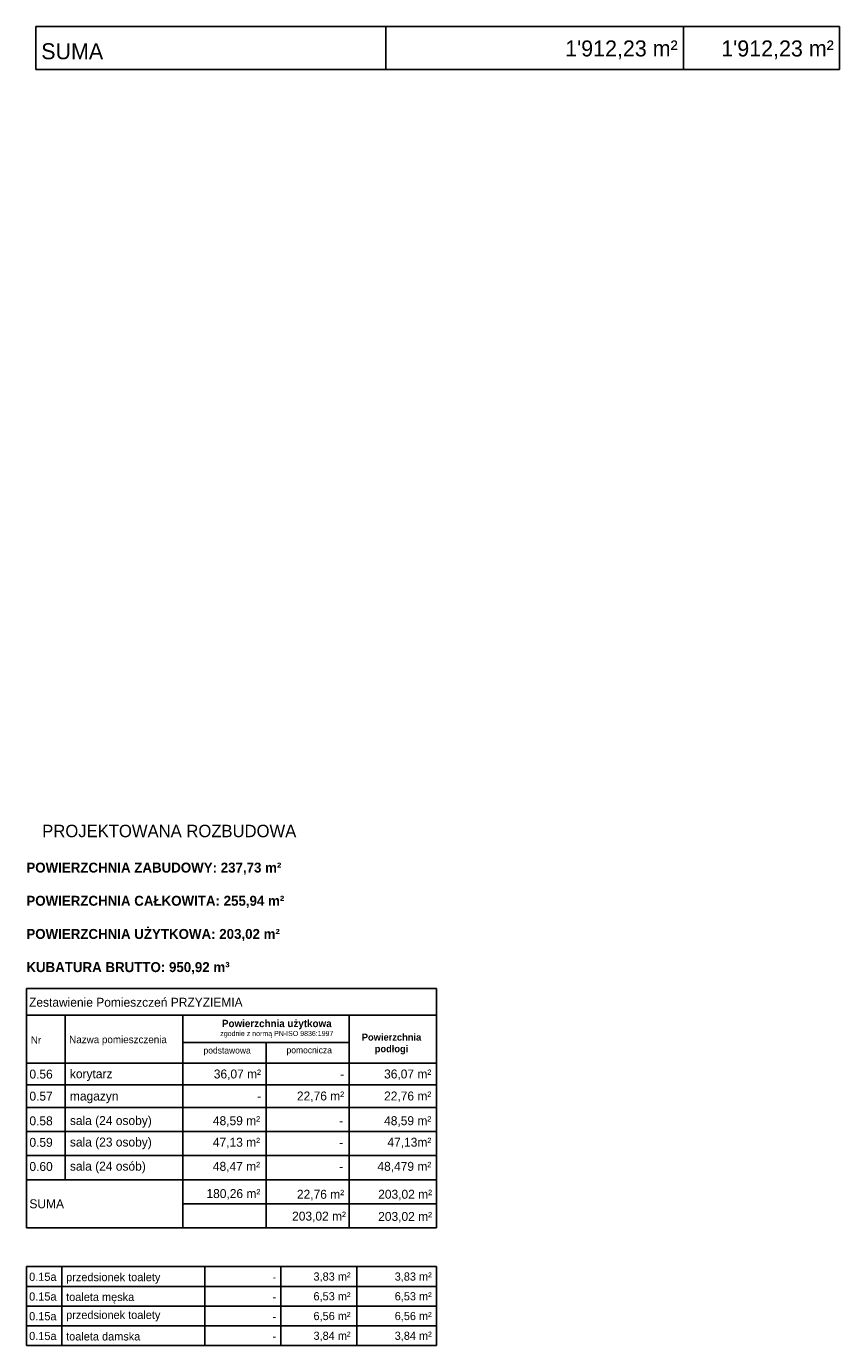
# Model space of a CAD drawing. Header units: millimetres. Extents: x -40063 to 512011, y 350190 to 687060.
# Tile 225 of 256: x 201990 to 220249, y 423808 to 453423. Entities that reach past the tile are written whole.
import ezdxf

# ---------------------------------------------------------------- set-up
doc = ezdxf.new("R2010")
doc.units = ezdxf.units.MM
doc.layers.get('0').update_dxf_attribs({"color": 8})
doc.layers.add('Opisy - Teksty', color=8, linetype='Continuous')
doc.layers.add('Sciany', color=8, linetype='Continuous')
doc.styles.add('GENERATED_STYLE_2', font='txt')
doc.styles.add('GENERATED_STYLE_3', font='txt')

msp = doc.modelspace()

# ---------------------------------------------------------------- linework, layer by layer
at = {"linetype": 'Continuous'}
for p, q in [((202201.42192, 453422.50522), (220249.2038, 453422.50522)), ((210058.38248, 453422.50522), (210058.38248, 452453.37095)), ((216744.22498, 453422.50522), (216744.22498, 452453.37095)), ((220249.2038, 453422.50522), (220249.2038, 452453.37095)), ((202201.42192, 452453.37095), (213401.30373, 452453.37095)), ((206919.93429, 452453.37095), (220249.2038, 452453.37095)), ((201990.24585, 431823.31069), (201990.24585, 426450.16862)), ((201990.24585, 431823.31069), (211196.16856, 431823.31069)), ((211196.16856, 431823.31069), (211196.16856, 426450.16862)), ((201990.24585, 431224.66227), (211196.16856, 431224.66227)), ((202861.20788, 431224.66227), (202861.20788, 430144.78594)), ((202861.20788, 431224.66227), (202861.20788, 430266.30925)), ((205506.17671, 431224.66227), (205506.17671, 430144.78594)), ((205506.17671, 431224.66227), (205506.17671, 430266.30925)), ((209239.18194, 431224.66227), (209239.18194, 430266.30925)), ((205506.17671, 430609.41499), (209239.18194, 430609.41499)), ((207372.67933, 430609.41499), (207372.67933, 426450.16862)), ((207372.67933, 430609.41499), (207372.67933, 430266.30925)), ((209239.18194, 430609.41499), (209239.18194, 430266.30925)), ((209239.18194, 430609.41499), (209239.18194, 426450.16862)), ((201990.24585, 430144.78594), (211196.16856, 430144.78594)), ((202861.20788, 430144.78594), (202861.20788, 427532.39074)), ((205506.17671, 430144.78594), (205506.17671, 428644.71481)), ((205506.17671, 430144.78594), (205506.17671, 429659.57093)), ((205506.17671, 430144.78594), (205506.17671, 429659.57093)), ((205506.17671, 430144.78594), (205506.17671, 429659.57093)), ((207372.67933, 430144.78594), (207372.67933, 429659.57093)), ((209239.18194, 430144.78594), (209239.18194, 429659.57093)), ((211196.16856, 430144.78594), (211196.16856, 426450.16862)), ((201990.24585, 429659.57093), (211196.16856, 429659.57093)), ((204624.80258, 429659.57093), (209239.18194, 429659.57093)), ((205506.17671, 429659.57093), (207372.67933, 429659.57093)), ((205506.17671, 429659.57093), (207372.67933, 429659.57093)), ((207372.67933, 429659.57093), (209239.18194, 429659.57093)), ((207372.67933, 429659.57093), (209239.18194, 429659.57093)), ((207372.67933, 429155.72391), (207372.67933, 429659.57093)), ((209239.18194, 429659.57093), (209239.18194, 429148.56183)), ((201990.24585, 429155.72391), (211196.16856, 429155.72391)), ((207372.67933, 426991.27968), (207372.67933, 429155.72391)), ((209239.18194, 429155.72391), (209239.18194, 426450.16862)), ((205506.17671, 429099.82786), (205506.17671, 426450.16862)), ((205506.17671, 429099.82786), (205506.17671, 428614.61285)), ((205506.17671, 429099.82786), (205506.17671, 428614.61285)), ((205506.17671, 429099.82786), (205506.17671, 428614.61285)), ((201990.24585, 428614.61285), (207372.67933, 428614.61285)), ((204624.80258, 428614.61285), (211196.16856, 428614.61285)), ((205506.17671, 428614.61285), (205506.17671, 428129.39785)), ((205506.17671, 428614.61285), (205506.17671, 428129.39785)), ((205506.17671, 428614.61285), (205506.17671, 428129.39785)), ((205506.17671, 428614.61285), (205506.17671, 428129.39785)), ((201990.24585, 428073.5018), (207372.67933, 428073.5018)), ((204624.80258, 428073.5018), (211196.16856, 428073.5018)), ((205506.17671, 428073.5018), (205506.17671, 427588.28679)), ((205506.17671, 428073.5018), (205506.17671, 427588.28679)), ((205506.17671, 428073.5018), (205506.17671, 427588.28679)), ((205506.17671, 428073.5018), (205506.17671, 427588.28679)), ((201990.24585, 427532.39074), (207372.67933, 427532.39074)), ((202861.20788, 427532.39074), (211196.16856, 427532.39074)), ((205506.17671, 426991.27968), (211196.16856, 426991.27968)), ((205506.17671, 426991.27968), (207372.67933, 426991.27968)), ((201990.24585, 426450.16862), (207372.67933, 426450.16862)), ((204624.80258, 426450.16862), (211196.16856, 426450.16862)), ((201990.24585, 425581.14463), (202785.92917, 425581.14463)), ((201990.24585, 425581.14463), (202785.92917, 425581.14463)), ((201990.24585, 425581.14463), (202785.92917, 425581.14463)), ((201990.24585, 425581.14463), (202785.92917, 425581.14463)), ((201990.24585, 425581.14463), (201990.24585, 423808.03639)), ((202785.92917, 425581.14463), (202785.92917, 425137.86757)), ((202785.92917, 425581.14463), (205997.97224, 425581.14463)), ((202785.92917, 425581.14463), (205997.97224, 425581.14463)), ((202785.92917, 425581.14463), (202785.92917, 425137.86757)), ((202785.92917, 425581.14463), (202785.92917, 425137.86757)), ((202785.92917, 425581.14463), (205997.97224, 425581.14463)), ((202785.92917, 425581.14463), (205997.97224, 425581.14463)), ((202785.92917, 425581.14463), (202785.92917, 425137.86757)), ((205997.97224, 425581.14463), (205997.97224, 425137.86757)), ((205997.97224, 425581.14463), (207703.14991, 425581.14463)), ((205997.97224, 425581.14463), (207703.14991, 425581.14463)), ((205997.97224, 425581.14463), (205997.97224, 425137.86757)), ((205997.97224, 425581.14463), (205997.97224, 425137.86757)), ((205997.97224, 425581.14463), (207703.14991, 425581.14463)), ((205997.97224, 425581.14463), (207703.14991, 425581.14463)), ((205997.97224, 425581.14463), (205997.97224, 425137.86757)), ((207703.14991, 425581.14463), (211196.16856, 425581.14463)), ((207703.14991, 425581.14463), (209408.32758, 425581.14463)), ((207703.14991, 425581.14463), (209408.32758, 425581.14463)), ((207703.14991, 425581.14463), (209408.32758, 425581.14463)), ((207703.14991, 423808.03639), (207703.14991, 425581.14463)), ((209408.32758, 425581.14463), (209408.32758, 423808.03639)), ((211196.16856, 425581.14463), (211196.16856, 423808.03639)), ((201990.24585, 425137.86757), (207703.14991, 425137.86757)), ((202785.92917, 425137.86757), (202785.92917, 424694.59051)), ((204397.09343, 425137.86757), (211196.16856, 425137.86757)), ((205997.97224, 425137.86757), (205997.97224, 424694.59051)), ((205997.97224, 425137.86757), (205997.97224, 424694.59051)), ((205997.97224, 425137.86757), (205997.97224, 424694.59051)), ((205997.97224, 425137.86757), (205997.97224, 424694.59051)), ((201990.24585, 424694.59051), (207703.14991, 424694.59051)), ((202785.92917, 424694.59051), (202785.92917, 424251.31345)), ((204397.09343, 424694.59051), (211196.16856, 424694.59051)), ((205997.97224, 424694.59051), (205997.97224, 424251.31345)), ((205997.97224, 424694.59051), (205997.97224, 424251.31345)), ((205997.97224, 424694.59051), (205997.97224, 424251.31345)), ((205997.97224, 424694.59051), (205997.97224, 424251.31345)), ((201990.24585, 424251.31345), (207703.14991, 424251.31345)), ((202785.92917, 424251.31345), (202785.92917, 423808.03639)), ((204397.09343, 424251.31345), (211196.16856, 424251.31345)), ((205997.97224, 424251.31345), (205997.97224, 423808.03639)), ((205997.97224, 424251.31345), (205997.97224, 423808.03639)), ((205997.97224, 424251.31345), (205997.97224, 423808.03639)), ((205997.97224, 424251.31345), (205997.97224, 423808.03639)), ((201990.24585, 423808.03639), (207703.14991, 423808.03639)), ((204397.09343, 423808.03639), (211196.16856, 423808.03639))]:
    msp.add_line(p, q, dxfattribs=at)
at = {"layer": 'Sciany', "linetype": 'Continuous'}
msp.add_line((202201.42192, 452453.37095), (202201.42192, 453422.50522), dxfattribs=at)

# ---------------------------------------------------------------- texts
at = {"linetype": 'Continuous'}
for s, insert, char_height, attachment_point, style in [("{1'912,23 m²}", (216613.95849, 452893.89109), 359.9863222, 6, 'GENERATED_STYLE_3'), ("{1'912,23 m²}", (220118.93731, 452893.89109), 359.9863222, 6, 'GENERATED_STYLE_3'), ('{SUMA}', (202323.72916, 452861.72931), 359.986322, 4, 'GENERATED_STYLE_3'), ('{Zestawienie Pomieszczeń PRZYZIEMIA}', (202050.33, 431514.3646), 200.9964825, 4, 'GENERATED_STYLE_3'), ('{Nr }', (202090.74409, 430668.30449), 164.884216, 4, 'GENERATED_STYLE_3'), ('{Nazwa pomieszczenia}', (202951.48641, 430654.88098), 164.8842165, 4, 'GENERATED_STYLE_3'), ('{podstawowa}', (205967.63914, 430415.12999), 142.6460842, 4, 'GENERATED_STYLE_3'), ('{pomocnicza}', (207832.20657, 430419.6611), 142.6460842, 4, 'GENERATED_STYLE_3'), ('{-}', (207599.08278, 425346.19642), 183.62402, 6, 'GENERATED_STYLE_2'), ('{-}', (207599.08278, 424902.91936), 183.62402, 6, 'GENERATED_STYLE_2'), ('{-}', (207599.08278, 424459.6423), 183.62402, 6, 'GENERATED_STYLE_2'), ('{-}', (207599.08278, 424016.36524), 183.62402, 6, 'GENERATED_STYLE_2')]:
    msp.add_mtext(s, dxfattribs=dict(at, insert=insert, char_height=char_height, attachment_point=attachment_point, style=style))
at = {"linetype": 'Continuous', "insert": (207612.78061, 430922.92719), "char_height": 164.8842165, "width": 4510.9026561, "attachment_point": 5, "line_spacing_factor": 0.910149, "style": 'GENERATED_STYLE_3'}
msp.add_mtext('\\A1;{\\fMontserrat|b1|i0|c238|p2;Powierzchnia użytkowa\\P\\fMontserrat|b0|i0|c238|p2;\\H0.692103x;zgodnie z normą PN-ISO 9836:1997\\fMontserrat|b1|i0|c238|p2; }', dxfattribs=at)
at = {"linetype": 'Continuous', "insert": (210188.4043, 430577.62224), "char_height": 156.1925774, "width": 4510.9026561, "attachment_point": 5, "style": 'GENERATED_STYLE_3'}
msp.add_mtext('\\A1;{\\fMontserrat|b1|i0|c238|p2;Powierzchnia \\Ppodłogi\\P\\fMontserrat|b0|i0|c238|p2;\\H0.730616x;}', dxfattribs=at)
at = {"color": 1, "linetype": 'Continuous', "lineweight": 13}
for s, insert, char_height, attachment_point, style in [('{0.56}', (202058.53546, 429901.50989), 200.996482, 4, 'GENERATED_STYLE_2'), ('{korytarz}', (202967.66885, 429878.90353), 200.996482, 4, 'GENERATED_STYLE_2'), ('{36,07 m²}', (207258.76653, 429886.99068), 200.996482, 6, 'GENERATED_STYLE_2'), ('{36,07 m²}', (211082.25576, 429886.99068), 200.996482, 6, 'GENERATED_STYLE_2'), ('{-}', (209125.26914, 429902.361), 200.996482, 6, 'GENERATED_STYLE_2'), ('{0.57}', (202058.53546, 429407.31097), 200.996482, 4, 'GENERATED_STYLE_2'), ('{magazyn}', (202967.66885, 429379.92798), 200.996482, 4, 'GENERATED_STYLE_2'), ('{-}', (207261.39756, 429408.16266), 200.996482, 6, 'GENERATED_STYLE_2'), ('{22,76 m²}', (209125.26914, 429392.79192), 200.996482, 6, 'GENERATED_STYLE_2'), ('{22,76 m²}', (211082.25576, 429392.79192), 200.996482, 6, 'GENERATED_STYLE_2'), ('{0.58}', (202058.53546, 428852.56438), 200.996482, 4, 'GENERATED_STYLE_2'), ('{sala (24 osoby)}', (202967.66885, 428829.95801), 200.9964825, 4, 'GENERATED_STYLE_2'), ('{48,59 m²}', (207238.33746, 428838.04533), 200.996482, 6, 'GENERATED_STYLE_2'), ('{-}', (209104.84007, 428853.41545), 200.996482, 6, 'GENERATED_STYLE_2'), ('{48,59 m²}', (211082.25576, 428838.04505), 200.996482, 6, 'GENERATED_STYLE_2'), ('{47,13 m²}', (207238.33746, 428354.90633), 200.996482, 6, 'GENERATED_STYLE_2'), ('{47,13m²}', (211082.25576, 428354.90605), 200.996482, 6, 'GENERATED_STYLE_2'), ('{0.59}', (202058.53546, 428369.42537), 200.996482, 4, 'GENERATED_STYLE_2'), ('{sala (23 osoby)}', (202967.66885, 428346.81901), 200.9964825, 4, 'GENERATED_STYLE_2'), ('{-}', (209104.84007, 428370.27645), 200.996482, 6, 'GENERATED_STYLE_2'), ('{0.60}', (202058.53546, 427828.31443), 200.996482, 4, 'GENERATED_STYLE_2'), ('{sala (24 osób)}', (202967.66885, 427806.41732), 200.9964825, 4, 'GENERATED_STYLE_2'), ('{48,47 m²}', (207238.33746, 427813.79547), 200.996482, 6, 'GENERATED_STYLE_2'), ('{48,479 m²}', (211082.25576, 427813.79547), 200.9964825, 6, 'GENERATED_STYLE_2'), ('{-}', (209104.84007, 427829.16539), 200.996482, 6, 'GENERATED_STYLE_2'), ('{180,26 m²}', (207243.7042, 427202.38814), 200.9964825, 6, 'GENERATED_STYLE_2'), ('{22,76 m²}', (209125.26914, 427186.04814), 200.996482, 6, 'GENERATED_STYLE_2'), ('{ 203,02 m²}', (211099.38685, 427186.81167), 200.9964825, 6, 'GENERATED_STYLE_2'), ('{SUMA}', (202058.53546, 426990.42845), 200.996482, 4, 'GENERATED_STYLE_2'), ('{ 203,02 m²}', (209166.44833, 426696.13113), 200.9964825, 6, 'GENERATED_STYLE_3'), ('{ 203,02 m²}', (211099.38685, 426688.90082), 200.9964825, 6, 'GENERATED_STYLE_3'), ('{0.15a}', (202052.63307, 425352.80798), 183.62402, 4, 'GENERATED_STYLE_2'), ('{przedsionek toalety}', (202883.18855, 425318.43753), 183.6309966, 4, 'GENERATED_STYLE_2'), ('{3,83 m²}', (209268.91031, 425341.98841), 183.62402, 6, 'GENERATED_STYLE_2'), ('{3,83 m²}', (211092.10143, 425341.98841), 183.62402, 6, 'GENERATED_STYLE_2'), ('{0.15a}', (202052.63307, 424909.53092), 183.62402, 4, 'GENERATED_STYLE_2'), ('{toaleta męska}', (202883.18855, 424872.4395), 183.6240198, 4, 'GENERATED_STYLE_2'), ('{6,53 m²}', (209268.91031, 424898.71113), 183.62402, 6, 'GENERATED_STYLE_2'), ('{6,53 m²}', (211092.10143, 424898.71113), 183.62402, 6, 'GENERATED_STYLE_2'), ('{0.15a}', (202052.63307, 424466.25386), 183.62402, 4, 'GENERATED_STYLE_2'), ('{przedsionek toalety }', (202883.18855, 424469.98521), 183.6309966, 4, 'GENERATED_STYLE_2'), ('{6,56 m²}', (209268.91031, 424455.43407), 183.62402, 6, 'GENERATED_STYLE_2'), ('{6,56 m²}', (211092.10143, 424455.43407), 183.62402, 6, 'GENERATED_STYLE_2'), ('{0.15a}', (202052.63307, 424022.9768), 183.62402, 4, 'GENERATED_STYLE_2'), ('{toaleta damska}', (202883.18855, 424013.75302), 183.6240198, 4, 'GENERATED_STYLE_2'), ('{3,84 m²}', (209268.91031, 424012.15701), 183.62402, 6, 'GENERATED_STYLE_2'), ('{3,84 m²}', (211092.10143, 424012.15701), 183.62402, 6, 'GENERATED_STYLE_2')]:
    msp.add_mtext(s, dxfattribs=dict(at, insert=insert, char_height=char_height, attachment_point=attachment_point, style=style))
at = {"layer": 'Opisy - Teksty', "color": 1, "linetype": 'Continuous', "lineweight": 13, "insert": (205198.43197, 435500.36566), "char_height": 279.1723881, "attachment_point": 2, "style": 'GENERATED_STYLE_2'}
msp.add_mtext('{PROJEKTOWANA ROZBUDOWA}', dxfattribs=at)
at = {"layer": 'Opisy - Teksty', "linetype": 'Continuous', "insert": (201990.24585, 434650.26605), "char_height": 223.3379105, "attachment_point": 1, "style": 'GENERATED_STYLE_3'}
msp.add_mtext('\\A1;{\\fMontserrat|b1|i0|c238|p2;POWIERZCHNIA ZABUDOWY: 237,73 m²\\P\\fArial|b0|i0|c238|p38;\\P\\fMontserrat|b1|i0|c238|p2;POWIERZCHNIA CAŁKOWITA: 255,94 m²\\P\\fMontserrat|b0|i0|c238|p2;\\C1;\\P\\fMontserrat|b1|i0|c238|p2;\\C7;POWIERZCHNIA UŻYTKOWA: 203,02 m²\\P\\fArial|b1|i0|c238|p38;\\P\\fMontserrat|b1|i0|c238|p2;KUBATURA BRUTTO: 950,92 m³\\P\\fMontserrat|b0|i0|c238|p2;\\C1;}', dxfattribs=at)

doc.saveas('drawing.dxf')
